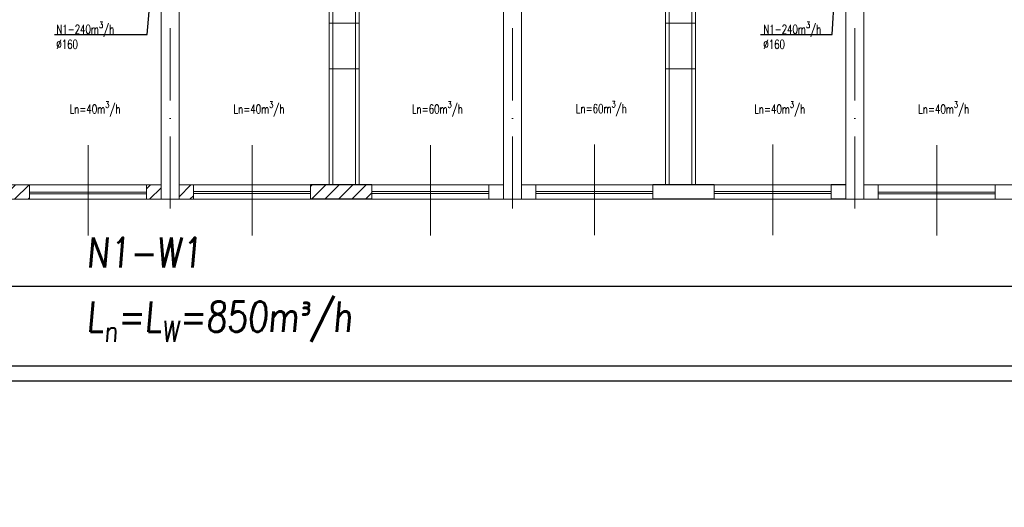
# Model space of a CAD drawing. Header units: millimetres. Extents: x -6513 to 30474, y -6915 to 65597.
# Tile 122 of 256: x -1902 to -262, y 12167 to 12978. Entities that reach past the tile are written whole.
import ezdxf

# ---------------------------------------------------------------- set-up
doc = ezdxf.new("R2010")
doc.units = ezdxf.units.MM
doc.linetypes.add('ACAD_ISO10W100', pattern=[18, 12, -3, 0, -3])
for name, color, linetype, lineweight in [('A_cienka', 8, 'Continuous', 5), ('A_osie', 8, 'ACAD_ISO10W100', 5), ('A_widok', 8, 'Continuous', 13), ('A_Wymiary', 8, 'Continuous', 9), ('DB-WM-nawiew-opis', 8, 'Continuous', 25), ('R-TABELKA', 8, 'Continuous', 25)]:
    doc.layers.add(name, color=color, linetype=linetype, lineweight=lineweight)
doc.layers.add('DB_WM_nawiew-opis', color=8, linetype='Continuous')
doc.layers.add('DB_WM_wywies-opis', color=8, linetype='Continuous')
doc.styles.add('ROMANSS', font='romans.shx', dxfattribs={"width": 0.8, "oblique": 5})
doc.styles.get("Standard").update_dxf_attribs({"font": 'txt.shx', "width": 0.9})

msp = doc.modelspace()

# ---------------------------------------------------------------- hatches: boundary and pattern name
at = {"layer": 'A_Wymiary'}
h = msp.add_hatch(dxfattribs=at)
h.set_pattern_fill('ANSI31', color=256, scale=5, style=0)
h.set_pattern_definition([(45, (-3028.741, 9584.855), (-11.22532, 11.22532), [])])
h.paths.add_polyline_path([(-2752.446, 12703.092), (-2776.446, 12703.092), (-2776.446, 12679.092), (-2752.446, 12679.092)])
h.paths.add_polyline_path([(-2455.446, 12703.092), (-2557.446, 12703.092), (-2557.446, 12679.092), (-2455.446, 12679.092)])
h.paths.add_polyline_path([(-2236.446, 12703.092), (-2260.446, 12703.092), (-2260.446, 12679.092), (-2236.446, 12679.092)])
h.paths.add_polyline_path([(-2182.446, 12703.092), (-2206.446, 12703.092), (-2206.446, 12679.092), (-2182.446, 12679.092)])
h.paths.add_polyline_path([(-1885.446, 12703.092), (-1987.446, 12703.092), (-1987.446, 12679.092), (-1885.446, 12679.092)])
h.paths.add_polyline_path([(-1315.446, 12703.092), (-1417.446, 12703.092), (-1417.446, 12679.934), (-1315.446, 12679.934)])
h.paths.add_polyline_path([(-1612.446, 12703.092), (-1636.446, 12703.092), (-1636.446, 12679.092), (-1612.446, 12679.092)])
h.paths.add_polyline_path([(-1666.446, 12703.092), (-1690.446, 12703.092), (-1690.446, 12679.092), (-1666.446, 12679.092)])

# ---------------------------------------------------------------- linework, layer by layer
at = {"layer": 'A_cienka'}
for p, q in [((-1336.446, 12972.42), (-1386.446, 12972.42)), ((-826.446, 12972.42), (-776.446, 12972.42)), ((-1336.446, 12896.339), (-1386.446, 12896.339)), ((-826.446, 12896.339), (-776.446, 12896.339)), ((-2206.446, 12703.092), (-1666.446, 12703.092)), ((-1885.446, 12691.092), (-1690.446, 12691.092)), ((-1636.446, 12703.092), (-1096.446, 12703.092)), ((-1417.446, 12691.934), (-1612.446, 12691.934)), ((-1417.446, 12688.934), (-1612.446, 12688.934)), ((-1315.446, 12691.934), (-1120.446, 12691.934)), ((-1315.446, 12688.934), (-1120.446, 12688.934)), ((-1066.446, 12703.092), (-526.446, 12703.092)), ((-847.446, 12691.934), (-1042.446, 12691.934)), ((-847.446, 12688.934), (-1042.446, 12688.934)), ((-745.446, 12691.934), (-550.446, 12691.934)), ((-745.446, 12688.934), (-550.446, 12688.934)), ((-496.446, 12703.092), (43.554, 12703.092)), ((-277.446, 12691.092), (-472.446, 12691.092)), ((-2776.446, 12679.092), (2360.554, 12679.092)), ((-2776.446, 12679.092), (7544.554, 12679.092)), ((-1885.446, 12688.092), (-1690.446, 12688.092)), ((-277.446, 12688.092), (-472.446, 12688.092))]:
    msp.add_line(p, q, dxfattribs=at)
at = {"layer": 'A_cienka', "ltscale": 10}
for p, q in [((-1787.946, 12618.693), (-1787.946, 12769.49)), ((-1514.946, 12618.693), (-1514.946, 12769.49)), ((-1217.946, 12618.693), (-1217.946, 12769.49)), ((-944.946, 12619.536), (-944.946, 12770.333)), ((-647.946, 12619.536), (-647.946, 12770.333)), ((-374.946, 12618.693), (-374.946, 12769.49))]:
    msp.add_line(p, q, dxfattribs=at)
at = {"layer": 'A_osie', "ltscale": 10}
for p, q in [((-1651.446, 12663.649), (-1651.446, 14415.708)), ((-1081.446, 12663.649), (-1081.446, 14415.708)), ((-511.446, 12663.649), (-511.446, 14415.708))]:
    msp.add_line(p, q, dxfattribs=at)
at = {"layer": 'A_widok', "ltscale": 5}
for p, q in [((-526.446, 12679.092), (-526.446, 13305.092)), ((-496.446, 12679.092), (-496.446, 13305.092)), ((-1666.446, 12679.092), (-1666.446, 13185.092)), ((-1636.446, 12679.092), (-1636.446, 13185.092)), ((-1096.446, 12679.092), (-1096.446, 13185.092)), ((-1066.446, 12679.092), (-1066.446, 13185.092)), ((-1386.446, 12703.934), (-1386.446, 13102.934)), ((-1380.446, 12703.934), (-1380.446, 13102.934)), ((-1342.446, 12703.934), (-1342.446, 13102.934)), ((-1336.446, 12703.934), (-1336.446, 13108.934)), ((-826.446, 12703.934), (-826.446, 13108.934)), ((-820.446, 12703.934), (-820.446, 13102.934)), ((-782.446, 12703.934), (-782.446, 13102.934)), ((-776.446, 12703.934), (-776.446, 13102.934)), ((-1666.446, 12679.092), (-1636.446, 12679.092)), ((-1096.446, 12679.092), (-1066.446, 12679.092)), ((-526.446, 12679.092), (-496.446, 12679.092))]:
    msp.add_line(p, q, dxfattribs=at)
for points in [[(-1987.446, 12679.092), (-1885.446, 12679.092), (-1885.446, 12703.092), (-1987.446, 12703.092)], [(-1666.446, 12703.092), (-1690.446, 12703.092), (-1690.446, 12679.092), (-1666.446, 12679.092)], [(-1636.446, 12703.092), (-1612.446, 12703.092), (-1612.446, 12679.092), (-1636.446, 12679.092)], [(-1417.446, 12679.934), (-1315.446, 12679.934), (-1315.446, 12703.934), (-1417.446, 12703.934)], [(-1096.446, 12703.092), (-1120.446, 12703.092), (-1120.446, 12679.092), (-1096.446, 12679.092)], [(-1066.446, 12703.092), (-1042.446, 12703.092), (-1042.446, 12679.092), (-1066.446, 12679.092)], [(-847.446, 12679.934), (-745.446, 12679.934), (-745.446, 12703.934), (-847.446, 12703.934)], [(-526.446, 12703.934), (-550.446, 12703.934), (-550.446, 12679.934), (-526.446, 12679.934)], [(-496.446, 12703.092), (-472.446, 12703.092), (-472.446, 12679.092), (-496.446, 12679.092)], [(-277.446, 12679.092), (-175.446, 12679.092), (-175.446, 12703.092), (-277.446, 12703.092)]]:
    msp.add_lwpolyline(points, close=True, dxfattribs=at)
at = {"layer": 'DB-WM-nawiew-opis'}
for points in [[(-668.527, 12953.121), (-549.289, 12953.121), (-541.209, 13082.496)], [(-1843.988, 12953.121), (-1689.295, 12953.121), (-1678.446, 13081.936)]]:
    msp.add_lwpolyline(points, dxfattribs=at)
at = {"layer": 'DB_WM_wywies-opis'}
msp.add_line((-2847.854, 12534.42), (115.444, 12534.42), dxfattribs=at)
at = {"layer": 'R-TABELKA'}
for p, q in [((-3011.084, 12402.163), (8302.828, 12402.163)), ((-3136.084, 12377.163), (8327.828, 12377.163))]:
    msp.add_line(p, q, dxfattribs=at)

# ---------------------------------------------------------------- texts
at = {"layer": 'DB-WM-nawiew-opis', "char_height": 15, "width": 37.14159, "attachment_point": 1}
for insert in [(-1840.804, 12974.731), (-663.656, 12974.731)]:
    msp.add_mtext('\\A1;{\\Fsimplex|c238;\\W0.7;N1-240m\\H0.7x;\\S3^ ;\\H1.4286x;/h\\P%%C160}', dxfattribs=dict(at, insert=insert))
at = {"layer": 'DB_WM_nawiew-opis', "char_height": 15, "width": 37.14159, "attachment_point": 1}
for s, insert in [('\\A1;{\\Fsimplex|c238;\\W0.7;Ln=40m\\H0.7x;\\S3^ ;\\H1.4286x;/h}', (-1818.693, 12841.843)), ('\\A1;{\\Fsimplex|c238;\\W0.7;Ln=40m\\H0.7x;\\S3^ ;\\H1.4286x;/h}', (-1545.693, 12841.843)), ('\\A1;{\\Fsimplex|c238;\\W0.7;Ln=60m\\H0.7x;\\S3^ ;\\H1.4286x;/h}', (-1248.693, 12841.843)), ('\\A1;{\\Fsimplex|c238;\\W0.7;Ln=60m\\H0.7x;\\S3^ ;\\H1.4286x;/h}', (-975.693, 12842.685)), ('\\A1;{\\Fsimplex|c238;\\W0.7;Ln=40m\\H0.7x;\\S3^ ;\\H1.4286x;/h}', (-678.693, 12841.843)), ('\\A1;{\\Fsimplex|c238;\\W0.7;Ln=40m\\H0.7x;\\S3^ ;\\H1.4286x;/h}', (-405.693, 12841.843))]:
    msp.add_mtext(s, dxfattribs=dict(at, insert=insert))
at = {"layer": 'DB_WM_wywies-opis', "char_height": 50, "width": 160.86486, "attachment_point": 1, "style": 'ROMANSS'}
for s, insert in [('N1-W1', (-1790.729, 12615.545)), ('\\A1;L{\\H0.7x;\\S^ n;}=L{\\H0.7x;\\S^ W;}=850m{\\fISOCPEUR|b0|i0|c238|p34;³}/h', (-1790.729, 12508.814))]:
    msp.add_mtext(s, dxfattribs=dict(at, insert=insert))

doc.saveas('drawing.dxf')
